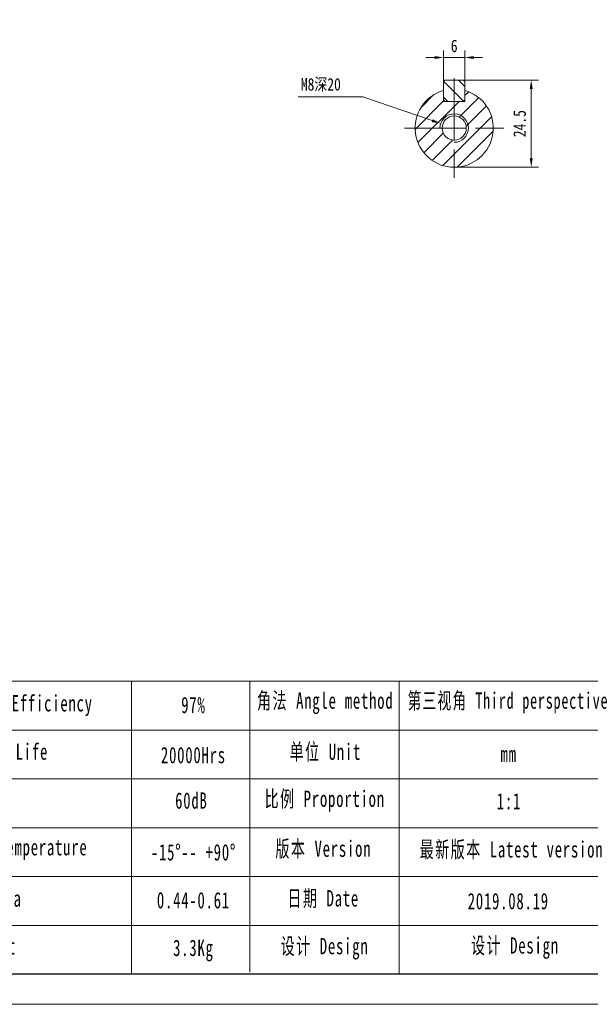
# Model space of a CAD drawing. Header units: millimetres. Extents: x -102 to 617, y -102 to 407.
# Tile 2 of 4: x 217 to 378, y -102 to 175. Entities that reach past the tile are written whole.
import ezdxf

# ---------------------------------------------------------------- set-up
doc = ezdxf.new("R2010")
doc.units = ezdxf.units.MM
doc.header["$LTSCALE"] = 10
doc.linetypes.add('CENTER', pattern=[2, 1.25, -0.25, 0.25, -0.25])
doc.layers.get('0').update_dxf_attribs({"lineweight": 18})
for name, color, linetype, lineweight in [('3中心线层', 1, 'CENTER', 18), ('5剖面线层', 2, 'Continuous', 18), ('图框_外框线', 7, 'Continuous', 18)]:
    doc.layers.add(name, color=color, linetype=linetype, lineweight=lineweight)
doc.styles.add('TH_GBDIM', font='txt', dxfattribs={"width": 0.8})
doc.styles.add('标准', font='txt', dxfattribs={"width": 0.667})
doc.dimstyles.new('TH_GBDIM', dxfattribs={"dimtxt": 3.5, "dimasz": 2.5, "dimexe": 2, "dimexo": 0, "dimgap": 1.5, "dimtad": 1, "dimdec": 1, "dimdsep": 46, "dimtxsty": 'TH_GBDIM', "dimcen": 2.5, "dimdle": 5, "dimclrd": 4, "dimclre": 4, "dimclrt": 3, "dimadec": 0, "dimazin": 0, "dimtfac": 0.714286, "dimtdec": 1, "dimtmove": 0, "dimatfit": 3, "dimfxl": 0, "dimtolj": 1, "dimarcsym": 0})

# ---------------------------------------------------------------- blocks, each defined once
blk = doc.blocks.new('*X9')
for points in [[(360.46, 155.49), (361.3, 155.49), (360.88, 157.99)], [(360.46, 135.99), (361.3, 135.99), (360.88, 133.49)]]:
    blk.add_hatch(color=4).paths.add_polyline_path(points, flags=0)
at = {"color": 4}
for p, q in [((342.21, 157.99), (362.88, 157.99)), ((360.88, 135.99), (360.88, 155.49)), ((339.21, 133.49), (362.88, 133.49))]:
    blk.add_line(p, q, dxfattribs=at)
at = {"color": 3, "insert": (357.63, 145.74), "char_height": 3.5, "width": 15.0267, "attachment_point": 5, "rotation": 90, "style": 'TH_GBDIM'}
blk.add_mtext('24.5', dxfattribs=at)
blk = doc.blocks.new('*X10')
blk.add_hatch(color=4).paths.add_polyline_path([(333.19, 146.97), (332.92, 146.18), (335.42, 145.77)], flags=0)
at = {"color": 4}
for p, q in [((295.33, 153.23), (313.47, 153.23)), ((313.47, 153.23), (333.05, 146.58)), ((339.21, 141.99), (339.21, 146.99)), ((336.71, 144.49), (341.71, 144.49))]:
    blk.add_line(p, q, dxfattribs=at)
at = {"color": 3, "insert": (301.69, 156.61), "char_height": 3.5, "width": 23.3956, "attachment_point": 5, "style": 'TH_GBDIM'}
blk.add_mtext('M8深20', dxfattribs=at)
blk = doc.blocks.new('*X11')
for points in [[(333.71, 164.73), (333.71, 163.9), (336.21, 164.31)], [(344.71, 164.73), (344.71, 163.9), (342.21, 164.31)]]:
    blk.add_hatch(color=4).paths.add_polyline_path(points, flags=0)
at = {"color": 4}
for p, q in [((336.21, 157.59), (336.21, 166.31)), ((342.21, 157.59), (342.21, 166.31)), ((333.71, 164.31), (331.21, 164.31)), ((342.21, 164.31), (336.21, 164.31)), ((344.71, 164.31), (347.21, 164.31))]:
    blk.add_line(p, q, dxfattribs=at)
at = {"color": 3, "insert": (339.21, 167.56), "char_height": 3.5, "width": 3.1733, "attachment_point": 5, "style": 'TH_GBDIM'}
blk.add_mtext('6', dxfattribs=at)

msp = doc.modelspace()

# ---------------------------------------------------------------- hatches: boundary and pattern name
at = {"layer": '5剖面线层'}
h = msp.add_hatch(dxfattribs=at)
h.set_pattern_fill('ANSI31', color=256, style=0, pattern_type=0)
h.set_pattern_definition([(135, (0, 0), (-2.245064, -2.245064), [])])
h.paths.add_polyline_path([(342.21, 157.99), (339.21, 157.99), (339.21, 151.99), (342.21, 151.99)], flags=0)
h.paths.add_polyline_path([(339.21, 157.99), (336.21, 157.99), (336.21, 151.99), (339.21, 151.99)], flags=0)
h = msp.add_hatch(dxfattribs=at)
h.set_pattern_fill('ANSI31', color=256, style=0, pattern_type=0)
edge = h.paths.add_edge_path(flags=0)
edge.add_line((350.21, 144.49), (343.21, 144.49))
edge.add_arc((339.21, 144.49), 4, 270, 360, ccw=False)
edge.add_line((339.21, 140.49), (339.21, 133.49))
edge.add_arc((339.21, 144.49), 11, 270, 360)
edge = h.paths.add_edge_path(flags=0)
edge.add_line((342.21, 155.07), (342.21, 151.99))
edge.add_line((342.21, 151.99), (339.21, 151.99))
edge.add_line((339.21, 151.99), (339.21, 148.49))
edge.add_arc((339.21, 144.49), 4, 0, 90, ccw=False)
edge.add_line((343.21, 144.49), (350.21, 144.49))
edge.add_arc((339.21, 144.49), 11, 360, 434.1734)
edge = h.paths.add_edge_path(flags=0)
edge.add_line((339.21, 151.99), (336.21, 151.99))
edge.add_line((336.21, 151.99), (336.21, 155.07))
edge.add_arc((339.21, 144.49), 11, 105.8266, 180)
edge.add_line((328.21, 144.49), (335.81, 144.49))
edge.add_arc((339.21, 144.49), 3.4, 90, 180, ccw=False)
edge.add_line((339.21, 147.89), (339.21, 151.99))
edge = h.paths.add_edge_path(flags=0)
edge.add_arc((339.21, 144.49), 4, 180, 270, ccw=False)
edge.add_line((335.21, 144.49), (328.21, 144.49))
edge.add_arc((339.21, 144.49), 11, 180, 270)
edge.add_line((339.21, 133.49), (339.21, 140.49))
edge = h.paths.add_edge_path(flags=0)
edge.add_line((335.81, 144.49), (335.21, 144.49))
edge.add_arc((339.21, 144.49), 4, 180, 270)
edge.add_line((339.21, 140.49), (339.21, 141.09))
edge.add_arc((339.21, 144.49), 3.4, 180, 270, ccw=False)
edge = h.paths.add_edge_path(flags=0)
edge.add_line((343.21, 144.49), (342.61, 144.49))
edge.add_arc((339.21, 144.49), 3.4, 270, 360, ccw=False)
edge.add_line((339.21, 141.09), (339.21, 140.49))
edge.add_arc((339.21, 144.49), 4, 270, 360)
edge = h.paths.add_edge_path(flags=0)
edge.add_line((339.21, 148.49), (339.21, 147.89))
edge.add_arc((339.21, 144.49), 3.4, 0, 90, ccw=False)
edge.add_line((342.61, 144.49), (343.21, 144.49))
edge.add_arc((339.21, 144.49), 4, 0, 90)

# ---------------------------------------------------------------- linework, layer by layer
for p, q in [((336.61, 157.99), (336.21, 157.59)), ((336.61, 157.99), (336.21, 157.59)), ((336.61, 157.99), (341.81, 157.99)), ((336.61, 157.99), (341.81, 157.99)), ((341.81, 157.99), (342.21, 157.59)), ((341.81, 157.99), (342.21, 157.59)), ((336.21, 157.59), (336.21, 152.39)), ((336.21, 157.59), (336.21, 152.39)), ((342.21, 157.59), (342.21, 152.39)), ((342.21, 157.59), (342.21, 152.39)), ((336.61, 151.99), (336.21, 152.39)), ((336.21, 151.99), (336.21, 152.39)), ((342.21, 152.39), (341.81, 151.99)), ((342.21, 152.39), (342.21, 151.99)), ((336.61, 151.99), (336.21, 151.99)), ((336.61, 151.99), (341.81, 151.99)), ((342.21, 151.99), (341.81, 151.99))]:
    msp.add_line(p, q)
msp.add_circle((339.21, 144.49), 3.4)
msp.add_arc((339.21, 144.49), 11, 105.8266, 74.1734)
msp.add_arc((339.21, 144.49), 11, 105.8266, 74.1734)
at = {"color": 4}
msp.add_arc((339.21, 144.49), 4, 270, 180, dxfattribs=at)
at = {"layer": '3中心线层'}
for p, q in [((339.21, 158.49), (339.21, 130.49)), ((325.21, 144.49), (353.21, 144.49)), ((325.21, 144.49), (353.21, 144.49)), ((325.21, 144.49), (353.21, 144.49))]:
    msp.add_line(p, q, dxfattribs=at)
at = {"layer": '图框_外框线'}
for p, q in [((-38.5, -10.95), (608.85, -10.95)), ((248.43, -10.95), (248.43, -93.17)), ((281.7, -10.95), (281.7, -92.72)), ((323.7, -10.95), (323.7, -93.17)), ((23.54, -24.67), (387.36, -24.67)), ((-38.5, -38.39), (608.85, -38.39)), ((23.54, -52.11), (608.85, -52.11)), ((23.54, -65.83), (608.85, -65.83)), ((23.54, -79.55), (608.85, -79.55))]:
    msp.add_line(p, q, dxfattribs=at)
at = {"layer": '图框_外框线', "color": 3}
msp.add_lwpolyline([(-102.05, -101.74), (617.42, -101.74), (617.42, 407.03), (-102.05, 407.03)], close=True, dxfattribs=at)
at = {"layer": '图框_外框线', "color": 3, "lineweight": 25}
msp.add_lwpolyline([(-59.23, -93.17), (608.85, -93.17), (608.85, 398.46), (-59.23, 398.46)], close=True, dxfattribs=at)

# ---------------------------------------------------------------- texts
at = {"layer": '图框_外框线', "color": 1, "attachment_point": 2, "style": '标准'}
for s, insert, char_height, width in [('\\T1.1;角法 Angle method ', (302.92, -14.11), 4.5731, 58.4841), ('\\T1.1;第三视角 Third perspective', (355.37, -14.11), 4.5731, 70.0893), ('\\T1.1;运转效率 Transmission Efficiency', (201.42, -14.86), 4.5731, 77.7134), ('\\T1.1;97%', (265.84, -15.33), 4.573, 58.4841), ('\\T1.1;精度寿命 Service Life', (201.42, -28.45), 4.5731, 60.9995), ('\\T1.1;20000Hrs', (265.84, -29.42), 4.5731, 58.4841), ('\\T1.1;单位 Unit', (302.95, -28.47), 4.5731, 58.4841), ('\\T1.1;mm', (354.51, -29.12), 4.573, 58.4841), ('\\T1.1;比例 Proportion', (302.78, -41.7), 4.5731, 39.3775), ('\\T1.1;60dB', (265.27, -42.19), 4.573, 30.1772), ('\\T1.1;1:1', (354.62, -42.38), 4.573, 58.4841), ('\\T1.1;环境温度 Enviromental Temperature', (198.8, -55.31), 4.5731, 77.058), ('\\T1.1;版本 Version', (302.4, -55.71), 4.5731, 58.4841), ('\\T1.1;最新版本 Latest version', (355.33, -55.91), 4.5731, 58.4841), ('\\T1.1;-15%%D-- +90%%D', (265.84, -56.73), 4.5731, 39.2294), ('\\T1.1;惯量 Inertia', (204.05, -69.72), 4.5731, 41.3147), ('\\T1.1;日期 Date', (302.36, -69.66), 4.5731, 58.4841), ('\\T1.1;0.44-0.61', (265.84, -70.21), 4.5731, 30.93), ('\\T1.1;2019.08.19', (354.42, -70.46), 4.5731, 58.4841), ('\\T1.1;重量 Weight', (203.56, -83.14), 4.5731, 35.5596), ('\\T1.1;设计 Design', (302.74, -83.1), 4.5731, 58.4841), ('\\T1.1;设计 Design', (356.29, -82.91), 4.5731, 58.4841), ('\\T1.1;3.3Kg', (265.84, -83.59), 4.5731, 30.598)]:
    msp.add_mtext(s, dxfattribs=dict(at, insert=insert, char_height=char_height, width=width))

# ---------------------------------------------------------------- dimensions: what is measured, and where the dimension line sits
dim = msp.add_linear_dim(base=(336.21, 164.31), p1=(342.21, 157.59), p2=(336.21, 157.59), dimstyle='TH_GBDIM', override={"dimsah": 1, "dimtzin": 0})
dim.commit()
dim.dimension.update_dxf_attribs({"geometry": '*X11', "text_midpoint": (339.21, 164.31), "dimtype": 160})
dim = msp.add_diameter_dim_2p(p1=(342.99, 143.2), p2=(335.42, 145.77), text='M8深20', dimstyle='TH_GBDIM', override={"dimtih": 1, "dimtoh": 1, "dimpost": '%%C<>', "dimsah": 1, "dimtofl": 0, "dimtzin": 0})
dim.commit()
dim.dimension.update_dxf_attribs({"geometry": '*X10', "text_midpoint": (313.47, 153.23), "dimtype": 163})
dim = msp.add_linear_dim(base=(360.88, 157.99), p1=(339.21, 133.49), p2=(342.21, 157.99), angle=90, dimstyle='TH_GBDIM', override={"dimsah": 1, "dimtzin": 0})
dim.commit()
dim.dimension.update_dxf_attribs({"geometry": '*X9', "text_midpoint": (357.63, 145.74)})

doc.saveas('drawing.dxf')
